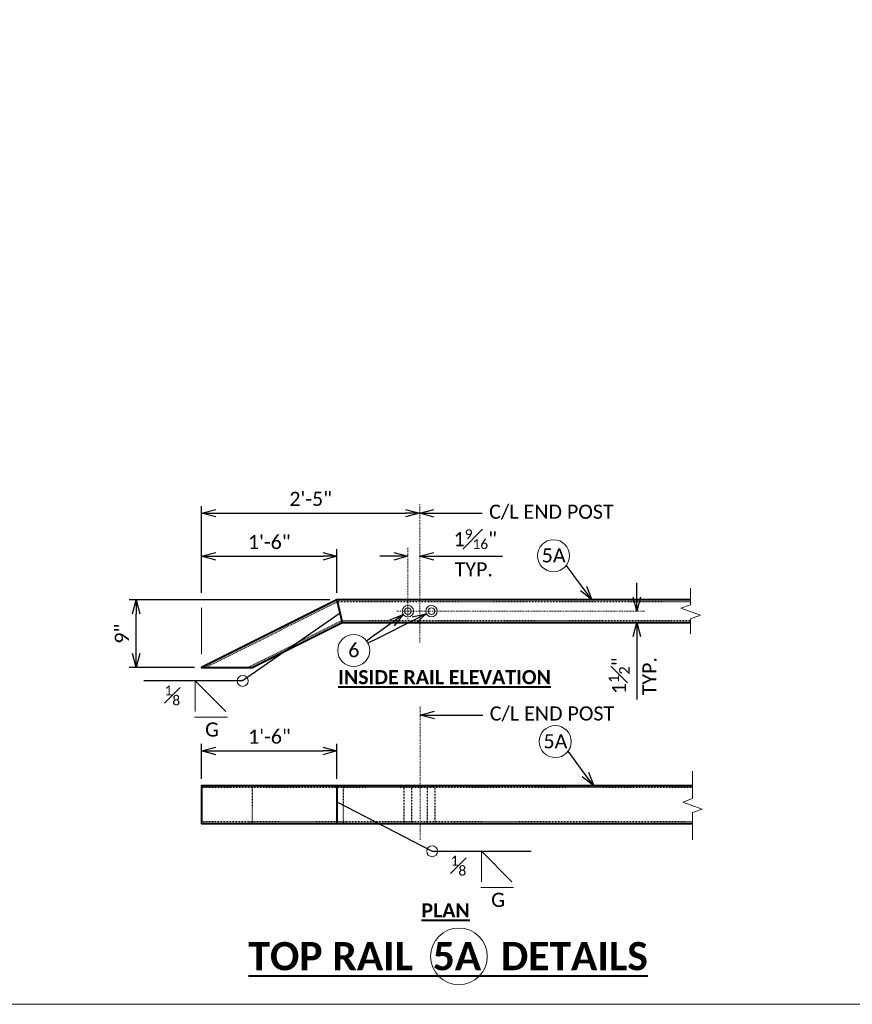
# Model space of a CAD drawing. Extents: x -1150 to 724, y -518 to -203.
# Tile 3 of 15: x 48 to 159, y -518 to -387. Entities that reach past the tile are written whole.
import ezdxf
from ezdxf import colors
from ezdxf.entities.mleader import LeaderData, LeaderLine
from ezdxf.enums import TextEntityAlignment as Align
from ezdxf.math import Vec2, Vec3

# ---------------------------------------------------------------- set-up
doc = ezdxf.new("R2010")
doc.units = 0
doc.header["$MEASUREMENT"] = 0
doc.linetypes.add('Wisdot2', pattern=[0.125, 0.0625, -0.0625])
doc.linetypes.add('Wisdot4', pattern=[0.28125, 0.125, -0.0625, 0.03125, -0.0625])
for name, color, linetype, lineweight in [('B_ANNO_BREAK', 7, 'Continuous', 18), ('B_ANNO_DIM', 7, 'Continuous', 18), ('B_ANNO_SYMB', 7, 'Continuous', 18), ('B_ANNO_TEXT', 7, 'Continuous', 18), ('B_ANNO_TEXT_TITLE', 7, 'Continuous', 40), ('B_CNTR', 1, 'Wisdot4', 18), ('B_DETAIL_HIDDEN', 7, 'Wisdot2', 25), ('B_DETAIL_OBJ', 7, 'Continuous', 40), ('B_STEEL', 92, 'Continuous', 18)]:
    doc.layers.add(name, color=color, linetype=linetype, lineweight=lineweight)
doc.layers.add('B_ANNO_NOPLOT', color=47, linetype='Continuous', lineweight=18, plot=False)
doc.styles.add('Annotative', font='calibri.ttf', dxfattribs={"height": 0.0625})
doc.styles.get("Standard").update_dxf_attribs({"font": 'calibri.ttf'})
doc.styles.add('Subtitle', font='calibrib.ttf', dxfattribs={"height": 0.0625})
doc.styles.add('Title', font='calibrib.ttf', dxfattribs={"height": 0.125})
doc.dimstyles.new('Annotative', dxfattribs={"dimscale": 0, "dimtxt": 0.0625, "dimasz": 0.0625, "dimexe": 0.03125, "dimexo": 0.03125, "dimgap": 0.03125, "dimtad": 1, "dimdec": 3, "dimzin": 3, "dimdsep": 46, "dimlunit": 4, "dimtxsty": 'Standard', "dimblk": 'OPEN30', "dimcen": 0.03125, "dimaunit": 1, "dimadec": 0, "dimazin": 3, "dimtfac": 0.75, "dimtdec": 3, "dimtofl": 0, "dimtmove": 0, "dimatfit": 3, "dimldrblk": 'OPEN30', "dimfxl": 1, "dimtfill": 1, "dimfrac": 1, "dimtolj": 1, "dimtzin": 0, "dimarcsym": 0})

# ---------------------------------------------------------------- blocks, each defined once
blk = doc.blocks.new('AnonymousCell40')
at = {"layer": 'B_STEEL'}
for radius in [0.759, 0.438]:
    blk.add_circle((0, 0), radius, dxfattribs=at)
blk = doc.blocks.new('_Open30')
at = {"color": 0, "linetype": 'ByBlock', "lineweight": -2}
for p, q in [((-1, 0.268), (0, 0)), ((0, 0), (-1, -0.268)), ((0, 0), (-1, 0))]:
    blk.add_line(p, q, dxfattribs=at)
blk = doc.blocks.new('*D207')
at = {"layer": 'B_ANNO_DIM', "color": 0, "lineweight": -2, "transparency": 16777216}
for p, q in [((152.93, 54.75), (152.93, 60.55)), ((136.81, 59.61), (151.06, 59.61))]:
    blk.add_line(p, q, dxfattribs=at)
at = {"layer": 'Defpoints', "color": 0, "transparency": 16777216}
for p in [(134.93, 59.61), (152.93, 59.61), (152.93, 53.81)]:
    blk.add_point(p, dxfattribs=at)
at = {"layer": 'B_ANNO_DIM', "color": 0, "lineweight": -2, "transparency": 16777216, "xscale": 1.875, "yscale": 1.875, "zscale": 1.875, "rotation": 180}
blk.add_blockref('_Open30', (134.93, 59.61), dxfattribs=at)
at = {"layer": 'B_ANNO_DIM', "color": 0, "lineweight": -2, "transparency": 16777216, "xscale": 1.875, "yscale": 1.875, "zscale": 1.875}
blk.add_blockref('_Open30', (152.93, 59.61), dxfattribs=at)
at = {"layer": 'B_ANNO_DIM', "color": 0, "transparency": 16777216, "insert": (143.93, 61.5), "char_height": 1.875, "attachment_point": 5, "bg_fill": 3, "box_fill_scale": 1.25, "bg_fill_color": 256, "bg_fill_true_color": 13158600, "bg_fill_transparency": 0}
blk.add_mtext('\\A1;1\'-6"', dxfattribs=at)
blk = doc.blocks.new('*D211')
at = {"layer": 'B_ANNO_DIM', "color": 0, "lineweight": -2, "transparency": 16777216}
for p, q in [((160.5, 59.61), (158.62, 59.61)), ((165.81, 59.61), (174.97, 59.61))]:
    blk.add_line(p, q, dxfattribs=at)
at = {"layer": 'Defpoints', "color": 0, "transparency": 16777216}
for p in [(162.37, 59.61), (162.37, 59.61), (163.93, 59.61)]:
    blk.add_point(p, dxfattribs=at)
at = {"layer": 'B_ANNO_DIM', "color": 0, "lineweight": -2, "transparency": 16777216, "xscale": 1.875, "yscale": 1.875, "zscale": 1.875}
blk.add_blockref('_Open30', (162.37, 59.61), dxfattribs=at)
at = {"layer": 'B_ANNO_DIM', "color": 0, "lineweight": -2, "transparency": 16777216, "xscale": 1.875, "yscale": 1.875, "zscale": 1.875, "rotation": 180}
blk.add_blockref('_Open30', (163.93, 59.61), dxfattribs=at)
at = {"layer": 'B_ANNO_DIM', "color": 0, "transparency": 16777216, "insert": (171.33, 61.89), "char_height": 1.875, "attachment_point": 5, "bg_fill": 3, "box_fill_scale": 1.25, "bg_fill_color": 256, "bg_fill_true_color": 13158600, "bg_fill_transparency": 0}
blk.add_mtext('\\A1;1{\\H0.7x;\\S9#16;}"', dxfattribs=at)
blk = doc.blocks.new('*D216')
at = {"layer": 'B_ANNO_DIM', "color": 0, "lineweight": -2, "transparency": 16777216}
for p, q in [((134.93, 54.75), (134.93, 66.28)), ((136.81, 65.34), (162.06, 65.34))]:
    blk.add_line(p, q, dxfattribs=at)
at = {"layer": 'Defpoints', "color": 0, "transparency": 16777216}
for p in [(163.93, 65.34), (163.93, 65.34), (134.93, 53.81)]:
    blk.add_point(p, dxfattribs=at)
at = {"layer": 'B_ANNO_DIM', "color": 0, "lineweight": -2, "transparency": 16777216, "xscale": 1.875, "yscale": 1.875, "zscale": 1.875, "rotation": 180}
blk.add_blockref('_Open30', (134.93, 65.34), dxfattribs=at)
at = {"layer": 'B_ANNO_DIM', "color": 0, "lineweight": -2, "transparency": 16777216, "xscale": 1.875, "yscale": 1.875, "zscale": 1.875}
blk.add_blockref('_Open30', (163.93, 65.34), dxfattribs=at)
at = {"layer": 'B_ANNO_DIM', "color": 0, "transparency": 16777216, "insert": (149.43, 67.24), "char_height": 1.875, "attachment_point": 5, "bg_fill": 3, "box_fill_scale": 1.25, "bg_fill_color": 256, "bg_fill_true_color": 13158600, "bg_fill_transparency": 0}
blk.add_mtext('\\A1;2\'-5"', dxfattribs=at)
blk = doc.blocks.new('*D205')
at = {"layer": 'B_ANNO_DIM', "color": 0, "lineweight": -2, "transparency": 16777216}
for p, q in [((192.82, 54.18), (192.82, 56.06)), ((199.04, 50.81), (191.88, 50.81)), ((192.82, 48.93), (192.82, 40.55))]:
    blk.add_line(p, q, dxfattribs=at)
at = {"layer": 'Defpoints', "color": 0, "transparency": 16777216}
for p in [(192.82, 52.31), (192.82, 50.81), (199.97, 50.81)]:
    blk.add_point(p, dxfattribs=at)
at = {"layer": 'B_ANNO_DIM', "color": 0, "lineweight": -2, "transparency": 16777216, "xscale": 1.875, "yscale": 1.875, "zscale": 1.875}
for p, rotation in [((192.82, 52.31), 270), ((192.82, 50.81), 90)]:
    blk.add_blockref('_Open30', p, dxfattribs=dict(at, rotation=rotation))
at = {"layer": 'B_ANNO_DIM', "color": 0, "transparency": 16777216, "insert": (190.46, 43.71), "char_height": 1.875, "attachment_point": 5, "rotation": 90, "bg_fill": 3, "box_fill_scale": 1.25, "bg_fill_color": 256, "bg_fill_true_color": 13158600, "bg_fill_transparency": 0}
blk.add_mtext('\\A1;1{\\H0.75x;\\S1#2;}"', dxfattribs=at)
blk = doc.blocks.new('*D191')
at = {"layer": 'B_ANNO_DIM', "color": 0, "lineweight": -2, "transparency": 16777216}
for p, q in [((134.93, 30.01), (134.93, 34.65)), ((152.93, 30.01), (152.93, 34.65)), ((136.81, 33.71), (151.06, 33.71))]:
    blk.add_line(p, q, dxfattribs=at)
at = {"layer": 'Defpoints', "color": 0, "transparency": 16777216}
for p in [(152.93, 33.71), (134.93, 29.08), (152.93, 29.08)]:
    blk.add_point(p, dxfattribs=at)
at = {"layer": 'B_ANNO_DIM', "color": 0, "lineweight": -2, "transparency": 16777216, "xscale": 1.875, "yscale": 1.875, "zscale": 1.875, "rotation": 180}
blk.add_blockref('_Open30', (134.93, 33.71), dxfattribs=at)
at = {"layer": 'B_ANNO_DIM', "color": 0, "lineweight": -2, "transparency": 16777216, "xscale": 1.875, "yscale": 1.875, "zscale": 1.875}
blk.add_blockref('_Open30', (152.93, 33.71), dxfattribs=at)
at = {"layer": 'B_ANNO_DIM', "color": 0, "transparency": 16777216, "insert": (143.95, 35.61), "char_height": 1.875, "attachment_point": 5, "bg_fill": 3, "box_fill_scale": 1.25, "bg_fill_color": 256, "bg_fill_true_color": 13158600, "bg_fill_transparency": 0}
blk.add_mtext('\\A1;1\'-6"', dxfattribs=at)
blk = doc.blocks.new('*D198')
at = {"layer": 'B_ANNO_DIM', "color": 0, "lineweight": -2, "transparency": 16777216}
for p, q in [((152, 53.81), (125.28, 53.81)), ((126.22, 46.68), (126.22, 51.93)), ((134, 44.81), (125.28, 44.81))]:
    blk.add_line(p, q, dxfattribs=at)
at = {"layer": 'Defpoints', "color": 0, "transparency": 16777216}
for p in [(126.22, 53.81), (152.93, 53.81), (134.93, 44.81)]:
    blk.add_point(p, dxfattribs=at)
at = {"layer": 'B_ANNO_DIM', "color": 0, "lineweight": -2, "transparency": 16777216, "xscale": 1.875, "yscale": 1.875, "zscale": 1.875}
for p, rotation in [((126.22, 53.81), 90), ((126.22, 44.81), 270)]:
    blk.add_blockref('_Open30', p, dxfattribs=dict(at, rotation=rotation))
at = {"layer": 'B_ANNO_DIM', "color": 0, "transparency": 16777216, "insert": (124.32, 49.31), "char_height": 1.875, "attachment_point": 5, "rotation": 90, "bg_fill": 3, "box_fill_scale": 1.25, "bg_fill_color": 256, "bg_fill_true_color": 13158600, "bg_fill_transparency": 0}
blk.add_mtext('\\A1;9"', dxfattribs=at)
blk = doc.blocks.new('Nnumber in circle')
at = {"layer": 'B_ANNO_SYMB'}
blk.add_circle((0, 0), 2.13, dxfattribs=at)
at = {"layer": 'B_ANNO_TEXT', "style": 'Annotative'}
blk.add_attdef('#', text='', height=1.88, dxfattribs=at).set_placement((0.02, -0.89, -0.84), align=Align.CENTER)
blk = doc.blocks.new('*U275')
at = {"layer": 'B_ANNO_NOPLOT', "flags": 128}
blk.add_lwpolyline([(0, 0), (0, 315), (404.90958, 315), (404.90958, 298.56895), (472.5, 298.56895), (472.5, 50.62451), (395.71344, 50.62451), (395.71344, 0)], close=True, dxfattribs=at)
blk = doc.blocks.new('*U104')
at = {"layer": 'B_ANNO_NOPLOT', "flags": 128}
blk.add_lwpolyline([(0, 0), (0, 315), (404.91, 315), (404.91, 298.57), (472.5, 298.57), (472.5, 50.62), (395.71, 50.62), (395.71, 0)], close=True, dxfattribs=at)
at = {"layer": 'B_ANNO_TEXT', "style": 'Annotative'}
blk.add_attdef('SHT#', (411.46, 162.66), '', height=1.88, dxfattribs=at)
blk = doc.blocks.new('*U188')
at = {"layer": 'B_ANNO_BREAK', "flags": 128}
for points in [[(199.97494, 49.27292), (199.97494, 51.29113), (201.26363, 51.76018), (198.68626, 52.69826), (199.97494, 53.1673), (199.97494, 55.36113)], [(200.20598, 21.89768), (200.20598, 25.50508), (201.49467, 25.97412), (198.9173, 26.91221), (200.20598, 27.38125), (200.20598, 31.03017)]]:
    blk.add_lwpolyline(points, dxfattribs=at)
at = {"layer": 'B_ANNO_DIM'}
for p, q in [((134.09275, 43.02554), (134.09275, 38.95379)), ((134.09275, 43.02554), (138.1645, 38.95379)), ((134.0036, 38.20332), (138.38634, 38.20332)), ((172.1403, 20.36893), (172.1403, 16.29718)), ((172.1403, 20.36893), (176.21205, 16.29718)), ((172.05115, 15.54671), (176.43389, 15.54671))]:
    blk.add_line(p, q, dxfattribs=at)
for centre in [(140.38681, 43.02554), (165.59596, 20.36893)]:
    blk.add_circle(centre, 0.72687, dxfattribs=at)
at = {"layer": 'B_ANNO_NOPLOT', "flags": 128}
blk.add_lwpolyline([(0, 0), (0, 315), (404.90958, 315), (404.90958, 298.56895), (472.5, 298.56895), (472.5, 50.62451), (395.71344, 50.62451), (395.71344, 0)], close=True, dxfattribs=at)
at = {"layer": 'B_ANNO_SYMB'}
blk.add_circle((169.1479, 6.37301), 3.77419, dxfattribs=at)
at = {"layer": 'B_CNTR'}
for p, q in [((163.9339, 48.16119), (163.9339, 66.5361)), ((162.3714, 51.26557), (162.3714, 60.74366)), ((160.89918, 52.30856), (193.86497, 52.30856)), ((164.01134, 21.8867), (164.01134, 39.61407))]:
    blk.add_line(p, q, dxfattribs=at)
at = {"layer": 'B_DETAIL_HIDDEN', "ltscale": 0.75}
for p, q in [((152.99292, 53.55856), (135.49292, 44.80856)), ((199.97494, 53.55856), (152.99292, 53.55856)), ((141.08309, 44.80856), (153.58309, 51.05856)), ((153.58309, 51.05856), (199.97494, 51.05856)), ((200.20598, 28.82527), (134.9339, 28.82527)), ((153.74529, 29.07527), (153.74529, 24.07527)), ((161.8714, 24.07527), (161.8714, 29.07527)), ((162.8714, 24.07527), (162.8714, 29.07527)), ((164.9964, 24.07527), (164.9964, 29.07527)), ((165.9964, 24.07527), (165.9964, 29.07527)), ((134.9339, 24.32527), (200.20598, 24.32527))]:
    blk.add_line(p, q, dxfattribs=at)
at = {"layer": 'B_DETAIL_OBJ'}
blk.add_line((152.9339, 53.80856), (153.64211, 50.80856), dxfattribs=at)
at = {"layer": 'B_DETAIL_OBJ', "flags": 128}
for points in [[(199.97494, 53.80856), (152.9339, 53.80856), (134.9339, 44.80856), (141.64211, 44.80856), (153.64211, 50.80856), (199.97494, 50.80856)], [(200.20598, 29.07527), (134.9339, 29.07527), (134.9339, 24.07527), (200.20598, 24.07527)]]:
    blk.add_lwpolyline(points, dxfattribs=at)
for p in [(181.73494, 59.68616), (181.96598, 34.95287)]:
    blk.add_blockref('Nnumber in circle', p).add_auto_attribs({'#': '5A'})
for p in [(162.37137, 52.30886), (165.49637, 52.30886)]:
    blk.add_blockref('AnonymousCell40', p)
at = {"layer": 'B_ANNO_TEXT', "char_height": 1.875, "width": 17.1540847, "attachment_point": 1, "style": 'Annotative'}
for s, insert in [('\\A1;{\\H0.7x;\\S1#8;}', (130.00119, 42.41397)), ('\\A1;{\\H0.7x;\\S1#8;}', (168.04874, 19.75736)), ('\\A1;G', (173.44029, 14.83886))]:
    blk.add_mtext(s, dxfattribs=dict(at, insert=insert))
at = {"layer": 'B_ANNO_TEXT_TITLE', "attachment_point": 1}
for s, insert, char_height, width, style in [('{\\LINSIDE RAIL ELEVATION}', (153.08753, 44.47083), 1.875, 60.1226988, 'Subtitle'), ('{\\LPLAN}', (164.17419, 13.43863), 1.875, 60.1226988, 'Subtitle'), ('\\pxqc;{\\LTOP RAIL  5A  DETAILS}', (125.0479, 8.28588), 3.75, 85.3458693, 'Title')]:
    blk.add_mtext(s, dxfattribs=dict(at, insert=insert, char_height=char_height, width=width, style=style))
at = {"layer": 'B_ANNO_DIM'}
blk.add_leader([(152.9339, 26.94933), (165.59596, 20.36893), (178.7417, 20.36893)], dimstyle='Annotative', override={"dimscale": 0, "dimgap": 0.03125, "dimtad": 0}, dxfattribs=at)
ml = blk.add_multileader_mtext('Standard', dxfattribs=at)
ml.set_content('', color=256)
ml.set_leader_properties()
ml.set_arrow_properties(name='OPEN30')
ml.build(insert=Vec2(0, 0))
ml.multileader.update_dxf_attribs({"text_right_attachment_type": 3, "dogleg_length": 0.0625, "arrow_head_size": 1.875, "scale": 30})
ctx = ml.context
ctx.base_point, ctx.scale, ctx.char_height, ctx.arrow_head_size, ctx.landing_gap_size, ctx.plane_origin, ctx.plane_x_axis, ctx.plane_y_axis = Vec3(182.31692, 59.91342), 30, 1.875, 1.875, 0.9375, Vec3(186.69352, 54.02115), Vec3(0.596278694, -0.802777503), Vec3(0.802777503, 0.596278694)
ctx.right_attachment = 3
notes = []
notes.append((ctx, [(0, (1, 1, 0), (184.3339, 57.19794), (-0.596278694, 0.802777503), 1.5076, [(0, [(186.85142, 53.80856), (184.40092, 57.1077), (184.35624, 57.16786)], 0, [])])]))
ctx.mtext.insert, ctx.mtext.text_direction, ctx.mtext.rotation, ctx.mtext.flow_direction = Vec3(183.62854, 59.71982), Vec3(0.596278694, -0.802777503), 5.351246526, 5
ml = blk.add_multileader_mtext('Standard', dxfattribs=at)
ml.set_content('', color=256)
ml.set_leader_properties()
ml.set_arrow_properties(name='OPEN30')
ml.build(insert=Vec2(0, 0))
ml.multileader.update_dxf_attribs({"text_right_attachment_type": 3, "dogleg_length": 0.0625, "arrow_head_size": 1.875, "scale": 30})
ctx = ml.context
ctx.base_point, ctx.scale, ctx.char_height, ctx.arrow_head_size, ctx.landing_gap_size, ctx.plane_origin, ctx.plane_x_axis, ctx.plane_y_axis = Vec3(155.36159, 47.22873), 30, 1.875, 1.875, 0.9375, Vec3(161.32317, 51.54893), Vec3(0.809735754, 0.586794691), Vec3(-0.586794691, 0.809735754)
ctx.right_attachment = 3
notes.append((ctx, [(0, (1, 1, 0), (158.11885, 49.22684), (-0.809735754, -0.586794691), 1.53014, [(0, [(161.75692, 51.86326), (158.20987, 49.2928), (158.14919, 49.24883)], 0, [])])]))
ctx.mtext.insert, ctx.mtext.text_direction, ctx.mtext.rotation, ctx.mtext.flow_direction = Vec3(155.5706, 48.53797), Vec3(0.809735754, 0.586794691), 0.627094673, 5
ml = blk.add_multileader_mtext('Standard', dxfattribs=at)
ml.set_content('', color=256)
ml.set_leader_properties()
ml.set_arrow_properties(name='OPEN30')
ml.build(insert=Vec2(0, 0))
ml.multileader.update_dxf_attribs({"text_right_attachment_type": 3, "dogleg_length": 0.0625, "arrow_head_size": 1.875, "scale": 30})
ctx = ml.context
ctx.base_point, ctx.scale, ctx.char_height, ctx.arrow_head_size, ctx.landing_gap_size, ctx.plane_origin, ctx.plane_x_axis, ctx.plane_y_axis = Vec3(155.3824, 47.19459), 30, 1.875, 1.875, 0.9375, Vec3(161.95265, 50.51672), Vec3(0.892407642, 0.451230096), Vec3(-0.451230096, 0.892407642)
ctx.right_attachment = 3
notes.append((ctx, [(0, (1, 1, 0), (158.42117, 48.73109), (-0.892407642, -0.451230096), 1.53014, [(0, [(164.81918, 51.96613), (158.52148, 48.78181), (158.45461, 48.748)], 0, [])])]))
ctx.mtext.insert, ctx.mtext.text_direction, ctx.mtext.rotation, ctx.mtext.flow_direction = Vec3(155.79601, 48.45425), Vec3(0.892407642, 0.451230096), 0.468143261, 5
ml = blk.add_multileader_mtext('Standard', dxfattribs=at)
ml.set_content('', color=256)
ml.set_leader_properties()
ml.set_arrow_properties(name='OPEN30')
ml.build(insert=Vec2(0, 0))
ml.multileader.update_dxf_attribs({"text_right_attachment_type": 3, "dogleg_length": 0.0625, "arrow_head_size": 1.875, "scale": 30})
ctx = ml.context
ctx.base_point, ctx.scale, ctx.char_height, ctx.arrow_head_size, ctx.landing_gap_size, ctx.plane_origin, ctx.plane_x_axis, ctx.plane_y_axis = Vec3(182.54796, 35.18013), 30, 1.875, 1.875, 0.9375, Vec3(186.92456, 29.28787), Vec3(0.596278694, -0.802777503), Vec3(0.802777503, 0.596278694)
ctx.right_attachment = 3
notes.append((ctx, [(0, (1, 1, 0), (184.56494, 32.46465), (-0.596278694, 0.802777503), 1.5076, [(0, [(187.08246, 29.07527), (184.63196, 32.37442), (184.58728, 32.43458)], 0, [])])]))
ctx.mtext.insert, ctx.mtext.text_direction, ctx.mtext.rotation, ctx.mtext.flow_direction = Vec3(183.85958, 34.98654), Vec3(0.596278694, -0.802777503), 5.351246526, 5
for ctx, leaders in notes:
    for number, flags, end, landing, length, lines in leaders:
        leader = LeaderData()
        leader.index, (leader.has_last_leader_line, leader.has_dogleg_vector, leader.attachment_direction) = number, flags
        leader.last_leader_point, leader.dogleg_vector, leader.dogleg_length = Vec3(end), Vec3(landing), length
        for number, points, colour, breaks in lines:
            line = LeaderLine()
            line.index, line.vertices, line.color, line.breaks = number, Vec3.list(points), colors.encode_raw_color(colour), breaks
            leader.lines.append(line)
        ctx.leaders.append(leader)
dim = blk.add_linear_dim(base=(162.3714, 59.60753), p1=(163.9339, 59.60753), p2=(162.3714, 59.60753), text='1{\\H0.7x;\\S9#16;}"', dimstyle='Annotative', override={"dimdec": 4}, dxfattribs=at)
dim.commit()
dim.dimension.update_dxf_attribs({"geometry": '*D211', "text_midpoint": (171.32871, 59.60753), "dimtype": 160})
dim = blk.add_linear_dim(base=(152.9339, 59.60753), p1=(134.9339, 59.60753), p2=(152.9339, 53.80856), dimstyle='Annotative', dxfattribs=at)
dim.commit()
dim.dimension.update_dxf_attribs({"geometry": '*D207', "text_midpoint": (143.9339, 61.50488)})
dim = blk.add_linear_dim(base=(192.81737, 50.80856), p1=(192.81737, 52.30856), p2=(199.97494, 50.80856), angle=90, dimstyle='Annotative', dxfattribs=at)
dim.commit()
dim.dimension.update_dxf_attribs({"geometry": '*D205', "text_midpoint": (192.81737, 43.7064), "dimtype": 160})
dim = blk.add_linear_dim(base=(152.9339, 33.71101), p1=(134.9339, 29.07527), p2=(152.9339, 29.07527), dimstyle='Annotative', dxfattribs=at)
dim.commit()
dim.dimension.update_dxf_attribs({"geometry": '*D191', "text_midpoint": (143.95419, 33.71101), "dimtype": 160})
at = {"layer": 'B_DETAIL_HIDDEN', "ltscale": 0.75}
blk.add_line((141.64211, 29.07527), (141.64211, 24.07527), dxfattribs=at)
at = {"layer": 'B_DETAIL_OBJ'}
blk.add_line((152.9339, 29.07527), (152.9339, 24.07527), dxfattribs=at)
at = {"layer": 'B_ANNO_TEXT', "char_height": 1.875, "width": 17.1540847, "attachment_point": 1, "style": 'Annotative'}
for s, insert in [('\\A1;TYP.', (168.57975, 58.81194)), ('\\A1;G', (135.39273, 37.49548))]:
    blk.add_mtext(s, dxfattribs=dict(at, insert=insert))
at = {"layer": 'B_ANNO_TEXT', "insert": (193.5567, 41.10518), "char_height": 1.875, "width": 17.1540847, "attachment_point": 1, "rotation": 90, "style": 'Annotative'}
blk.add_mtext('\\A1;TYP.', dxfattribs=at)
at = {"layer": 'B_ANNO_DIM'}
dim = blk.add_linear_dim(base=(163.9339, 65.3386), p1=(134.9339, 53.80856), p2=(163.9339, 65.3386), dimstyle='Annotative', dxfattribs=at)
dim.commit()
dim.dimension.update_dxf_attribs({"geometry": '*D216', "text_midpoint": (149.4339, 67.23668)})
ml = blk.add_multileader_mtext('Standard', dxfattribs=at)
ml.set_content('{\\C256;C/L END POST}', color=256)
ml.set_leader_properties()
ml.set_arrow_properties(name='OPEN30')
ml.build(insert=Vec2(0, 0))
ml.multileader.update_dxf_attribs({"text_right_attachment_type": 3, "dogleg_length": 0.0625, "arrow_head_size": 1.875, "scale": 30})
ctx = ml.context
ctx.base_point, ctx.scale, ctx.char_height, ctx.arrow_head_size, ctx.landing_gap_size, ctx.plane_origin = Vec3(172.31336, 38.49303), 30, 1.875, 1.875, 0.9375, Vec3(164.01134, 38.49303)
ctx.right_attachment = 3
notes = []
notes.append((ctx, [(0, (1, 1, 0), (170.43836, 38.49303), (1, 0), 1.875, [(0, [(164.01134, 38.49303), (169.17425, 38.49303), (169.87653, 38.49303)], 0, [])])]))
ctx.mtext.insert, ctx.mtext.flow_direction = Vec3(173.25086, 39.63318), 5
for ctx, leaders in notes:
    for number, flags, end, landing, length, lines in leaders:
        leader = LeaderData()
        leader.index, (leader.has_last_leader_line, leader.has_dogleg_vector, leader.attachment_direction) = number, flags
        leader.last_leader_point, leader.dogleg_vector, leader.dogleg_length = Vec3(end), Vec3(landing), length
        for number, points, colour, breaks in lines:
            line = LeaderLine()
            line.index, line.vertices, line.color, line.breaks = number, Vec3.list(points), colors.encode_raw_color(colour), breaks
            leader.lines.append(line)
        ctx.leaders.append(leader)
dim = blk.add_linear_dim(base=(126.21612, 53.80856), p1=(134.9339, 44.80856), p2=(152.9339, 53.80856), angle=90, dimstyle='Annotative', dxfattribs=at)
dim.commit()
dim.dimension.update_dxf_attribs({"geometry": '*D198', "text_midpoint": (124.31804, 49.30856)})
ml = blk.add_multileader_mtext('Standard', dxfattribs=at)
ml.set_content('{\\C256;C/L END POST}', color=256)
ml.set_leader_properties()
ml.set_arrow_properties(name='OPEN30')
ml.build(insert=Vec2(0, 0))
ml.multileader.update_dxf_attribs({"text_right_attachment_type": 3, "dogleg_length": 0.0625, "arrow_head_size": 1.875, "scale": 30})
ctx = ml.context
ctx.base_point, ctx.scale, ctx.char_height, ctx.arrow_head_size, ctx.landing_gap_size, ctx.plane_origin = Vec3(172.23593, 65.3386), 30, 1.875, 1.875, 0.9375, Vec3(163.9339, 65.3386)
ctx.right_attachment = 3
notes = []
notes.append((ctx, [(0, (1, 1, 0), (170.36093, 65.3386), (1, 0), 1.875, [(0, [(163.9339, 65.3386), (169.09682, 65.3386), (169.7991, 65.3386)], 0, [])])]))
ctx.mtext.insert, ctx.mtext.flow_direction = Vec3(173.17343, 66.47875), 5
for ctx, leaders in notes:
    for number, flags, end, landing, length, lines in leaders:
        leader = LeaderData()
        leader.index, (leader.has_last_leader_line, leader.has_dogleg_vector, leader.attachment_direction) = number, flags
        leader.last_leader_point, leader.dogleg_vector, leader.dogleg_length = Vec3(end), Vec3(landing), length
        for number, points, colour, breaks in lines:
            line = LeaderLine()
            line.index, line.vertices, line.color, line.breaks = number, Vec3.list(points), colors.encode_raw_color(colour), breaks
            leader.lines.append(line)
        ctx.leaders.append(leader)
blk.add_line((134.9339, 46.57317), (134.9339, 52.77351), dxfattribs=at)
blk.add_blockref('Nnumber in circle', (155.15772, 47.08098)).add_auto_attribs({'#': '6'})
blk.add_leader([(153.35482, 52.02552), (140.38681, 43.02554), (127.24107, 43.02554)], dimstyle='Annotative', override={"dimscale": 0, "dimgap": 0.03125, "dimtad": 0}, dxfattribs=at)

msp = doc.modelspace()

# ---------------------------------------------------------------- block references
msp.add_blockref('*U188', (-62.95, -518.34))

# ---------------------------------------------------------------- next in the draw order: block references
msp.add_blockref('*U275', (-62.95, -518.34))

# ---------------------------------------------------------------- next in the draw order: block references
msp.add_blockref('*U104', (-62.95, -518.34))

doc.saveas('drawing.dxf')
